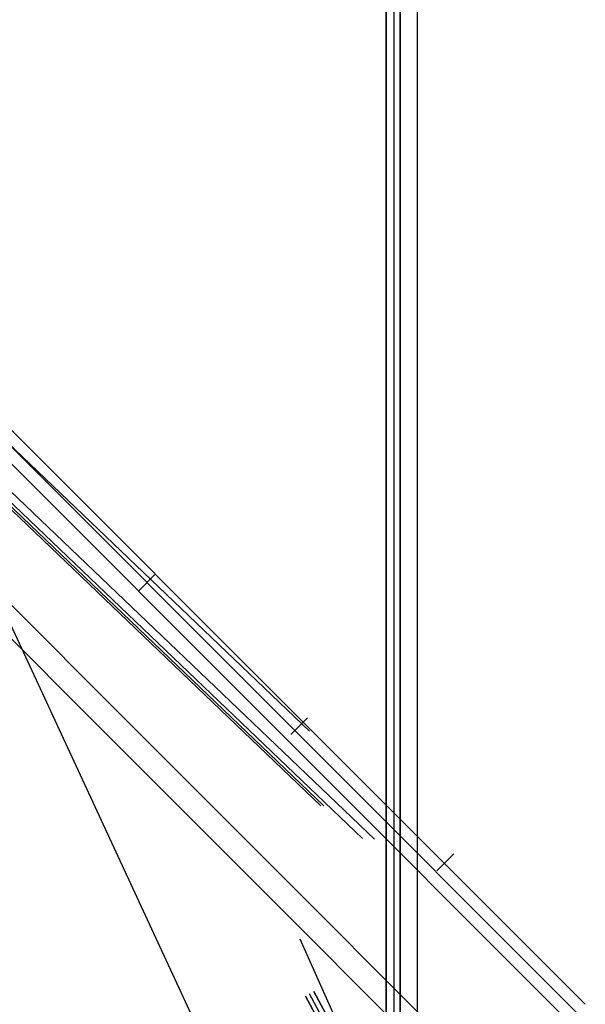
# Model space of a CAD drawing. Header units: millimetres. Extents: x -1030 to 192, y -442 to 180.
# Tile 197 of 256: x 156 to 191, y -406 to -344. Entities that reach past the tile are written whole.
import ezdxf

# ---------------------------------------------------------------- set-up
doc = ezdxf.new("R2010")
doc.units = ezdxf.units.MM
doc.header["$MEASUREMENT"] = 0
doc.layers.add('OVIDIO 120x60x72h', color=7, linetype='Continuous')

msp = doc.modelspace()

# ---------------------------------------------------------------- linework, layer by layer
at = {"layer": 'OVIDIO 120x60x72h'}
for points in [[(178.771, -131.005), (178.771, -415.684)], [(178.771, -415.684), (178.771, -131.005)], [(179.258, -131.005), (179.258, -415.684)], [(179.665, -131.005), (179.665, -415.304)], [(179.665, -415.304), (179.665, -131.005)], [(180.717, -131.005), (180.717, -415.684)], [(155.06, -369.82), (173.586, -388.346)], [(173.586, -388.346), (155.06, -369.82)], [(173.055, -388.877), (154.529, -370.35)], [(149.579, -375.3), (185.763, -411.484)], [(148.519, -376.361), (184.71, -412.552)], [(164.323, -379.083), (163.262, -380.144)], [(173.056, -388.876), (190.729, -406.549)]]:
    msp.add_lwpolyline(points, dxfattribs=at)
at = {"layer": 'OVIDIO 120x60x72h', "extrusion": (1, 0, 0)}
for points in [[(-415.684, 755.578), (-131.005, 755.578)], [(-131.005, 755.578), (-415.684, 755.578)], [(-401.455, 723.735), (-401.455, 725.172)]]:
    msp.add_lwpolyline(points, dxfattribs=at)
at = {"layer": 'OVIDIO 120x60x72h', "extrusion": (1, 9.4522e-07, 0)}
for points in [[(-131.005, 754.632), (-415.305, 754.631)], [(-415.305, 754.631), (-131.005, 754.632)]]:
    msp.add_lwpolyline(points, dxfattribs=at)
at = {"layer": 'OVIDIO 120x60x72h', "extrusion": (-0.108979, 0.202852, 0.973126)}
for points in [[(38.868, 451.568), (38.868, 612.224)], [(38.868, 612.224), (38.868, 451.568)], [(38.573, 612.224), (38.573, 451.568)], [(38.277, 612.224), (38.277, 451.568)], [(38.277, 451.568), (38.277, 612.224)], [(41.885, 595.605), (41.885, 605.647)], [(41.294, 605.647), (41.294, 595.605)]]:
    msp.add_lwpolyline(points, dxfattribs=at)
at = {"layer": 'OVIDIO 120x60x72h', "extrusion": (-0.021464, 0.046296, 0.998697)}
msp.add_lwpolyline([(19.929, 365.994), (19.929, 466.507)], dxfattribs=at)
at = {"layer": 'OVIDIO 120x60x72h', "extrusion": (-0.235702, 0.235702, 0.942809)}
for points in [[(169.653, 623.018), (169.653, 518.477)], [(171.061, 628.188), (171.061, 522.78)], [(175.91, 649.413), (175.91, 540.335)], [(174.961, 540.335), (174.961, 649.413)], [(177.807, 540.335), (177.807, 649.413)], [(178.756, 649.413), (178.756, 540.335)]]:
    msp.add_lwpolyline(points, dxfattribs=at)
at = {"layer": 'OVIDIO 120x60x72h', "extrusion": (0.881274, 0.265352, -0.39108)}
for points in [[(-375.716, 607.83), (-417.584, 662.21)], [(-399.045, 646.546), (-443.357, 704.101)]]:
    msp.add_lwpolyline(points, dxfattribs=at)
at = {"layer": 'OVIDIO 120x60x72h', "extrusion": (-0.108989, 0.202866, 0.973122)}
for points in [[(39.28, 595.616), (39.28, 538.235)], [(39.28, 538.235), (39.28, 595.616)], [(39.992, 538.235), (39.992, 595.616)], [(37.482, 595.717), (37.482, 598.381)]]:
    msp.add_lwpolyline(points, dxfattribs=at)
at = {"layer": 'OVIDIO 120x60x72h', "extrusion": (-0.108984, 0.202859, 0.973124)}
for points in [[(40.704, 538.229), (40.704, 595.611)], [(40.704, 605.652), (40.704, 595.61)]]:
    msp.add_lwpolyline(points, dxfattribs=at)
at = {"layer": 'OVIDIO 120x60x72h', "extrusion": (-0.202852, 0.108979, 0.973126)}
for points in [[(299.835, 513.003), (299.835, 352.347)], [(299.835, 352.347), (299.835, 513.003)], [(300.13, 513.003), (300.13, 352.347)], [(300.426, 352.347), (300.426, 513.003)], [(300.426, 513.003), (300.426, 352.347)]]:
    msp.add_lwpolyline(points, dxfattribs=at)
at = {"layer": 'OVIDIO 120x60x72h', "extrusion": (0.000378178, -0.000378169, 1)}
for points in [[(172.512, -389.393), (153.985, -370.867)], [(153.985, -370.867), (172.512, -389.393)]]:
    msp.add_lwpolyline(points, dxfattribs=at)
at = {"layer": 'OVIDIO 120x60x72h', "extrusion": (0.276089, 0.12261, 0.953279)}
msp.add_lwpolyline([(-408.558, 234.206), (-408.558, 232.706)], dxfattribs=at)
at = {"layer": 'OVIDIO 120x60x72h', "extrusion": (0.881208, 0.265507, -0.391124)}
for points in [[(-405.613, 656.644), (-451.233, 715.865)], [(-451.233, 715.865), (-405.613, 656.644)]]:
    msp.add_lwpolyline(points, dxfattribs=at)
at = {"layer": 'OVIDIO 120x60x72h', "extrusion": (0.881275, 0.265352, -0.391079)}
for points in [[(-405.752, 657.973), (-448.135, 713.022)], [(-448.135, 713.022), (-405.752, 657.973)], [(-448.314, 712.885), (-405.931, 657.835)]]:
    msp.add_lwpolyline(points, dxfattribs=at)
at = {"layer": 'OVIDIO 120x60x72h', "extrusion": (0.881185, 0.265561, -0.391139)}
for points in [[(-451.96, 715.317), (-405.64, 655.198)], [(-405.64, 655.198), (-451.96, 715.317)]]:
    msp.add_lwpolyline(points, dxfattribs=at)
at = {"layer": 'OVIDIO 120x60x72h', "extrusion": (-0.000231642, 0.999884, 0.015217)}
for points in [[(-172.979, 41.476), (-162.433, 734.199)], [(-171.722, 41.474), (-161.181, 733.884)]]:
    msp.add_lwpolyline(points, dxfattribs=at)
at = {"layer": 'OVIDIO 120x60x72h', "extrusion": (0.265352, 0.881274, 0.39108)}
msp.add_lwpolyline([(-278.713, 823.971), (-234.4, 766.416)], dxfattribs=at)
at = {"layer": 'OVIDIO 120x60x72h', "extrusion": (-0.007398, -0.007398, 0.999945)}
for points in [[(173.844, -388.082), (172.784, -389.142)], [(172.784, -389.142), (173.844, -388.082)]]:
    msp.add_lwpolyline(points, dxfattribs=at)
at = {"layer": 'OVIDIO 120x60x72h', "extrusion": (8.00265e-07, -8.00267e-07, 1)}
for points in [[(173.586, -388.346), (191.254, -406.015)], [(191.254, -406.015), (173.586, -388.346)]]:
    msp.add_lwpolyline(points, dxfattribs=at)
at = {"layer": 'OVIDIO 120x60x72h', "extrusion": (0.0004027, -0.000402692, 1)}
for points in [[(190.189, -407.07), (172.511, -389.392)], [(172.511, -389.392), (190.189, -407.07)]]:
    msp.add_lwpolyline(points, dxfattribs=at)
at = {"layer": 'OVIDIO 120x60x72h', "extrusion": (0.26556, 0.881185, 0.391139)}
for points in [[(-238.333, 777.096), (-284.653, 837.214)], [(-284.653, 837.214), (-238.333, 777.096)]]:
    msp.add_lwpolyline(points, dxfattribs=at)
at = {"layer": 'OVIDIO 120x60x72h', "extrusion": (0.265352, 0.881275, 0.391079)}
for points in [[(-238.548, 779.698), (-280.931, 834.747)], [(-280.931, 834.747), (-238.548, 779.698)], [(-280.752, 834.885), (-238.369, 779.836)], [(-238.369, 779.836), (-280.752, 834.885)]]:
    msp.add_lwpolyline(points, dxfattribs=at)
at = {"layer": 'OVIDIO 120x60x72h', "extrusion": (0.265507, 0.881208, 0.391124)}
for points in [[(-283.907, 837.753), (-238.287, 778.533)], [(-238.287, 778.533), (-283.907, 837.753)]]:
    msp.add_lwpolyline(points, dxfattribs=at)
at = {"layer": 'OVIDIO 120x60x72h', "extrusion": (-0.015219, -0.015219, 0.999768)}
msp.add_lwpolyline([(181.884, -397.7), (182.945, -396.64)], dxfattribs=at)
at = {"layer": 'OVIDIO 120x60x72h', "extrusion": (0.472605, -0.494807, 0.729253)}
for points in [[(-157.626, 206.333), (-157.627, 206.38), (-157.626, 206.426), (-157.625, 206.472), (-157.621, 206.518), (-157.617, 206.565), (-157.611, 206.611), (-157.603, 206.657), (-157.594, 206.703), (-157.584, 206.749), (-157.572, 206.794), (-157.559, 206.838), (-157.544, 206.883), (-157.528, 206.926), (-157.511, 206.969), (-157.492, 207.012), (-157.473, 207.054)], [(-159.125, 206.286), (-159.127, 206.377), (-159.126, 206.469), (-159.122, 206.561), (-159.115, 206.653), (-159.106, 206.745), (-159.093, 206.837), (-159.078, 206.929), (-159.06, 207.02), (-159.039, 207.11), (-159.016, 207.2), (-158.989, 207.289), (-158.96, 207.377), (-158.929, 207.463), (-158.895, 207.549), (-158.858, 207.633), (-158.819, 207.716)]]:
    msp.add_lwpolyline(points, dxfattribs=at)
at = {"layer": 'OVIDIO 120x60x72h', "extrusion": (0.984053, -0.058701, -0.167909)}
msp.add_lwpolyline([(-390.603, 771.639), (-388.665, 777.096)], dxfattribs=at)
at = {"layer": 'OVIDIO 120x60x72h', "extrusion": (0.27614, 0.122628, 0.953262)}
msp.add_lwpolyline([(-436.399, 234.24), (-436.399, 232.74)], dxfattribs=at)
at = {"layer": 'OVIDIO 120x60x72h', "extrusion": (4.40958e-06, 1, -8.81953e-06)}
msp.add_lwpolyline([(-169.812, 750.035), (-168.47, 752.719)], dxfattribs=at)
at = {"layer": 'OVIDIO 120x60x72h', "extrusion": (-3.1529e-06, 7.09955e-06, 1)}
msp.add_lwpolyline([(173.376, -401.913), (176.391, -408.702)], dxfattribs=at)

doc.saveas('drawing.dxf')
